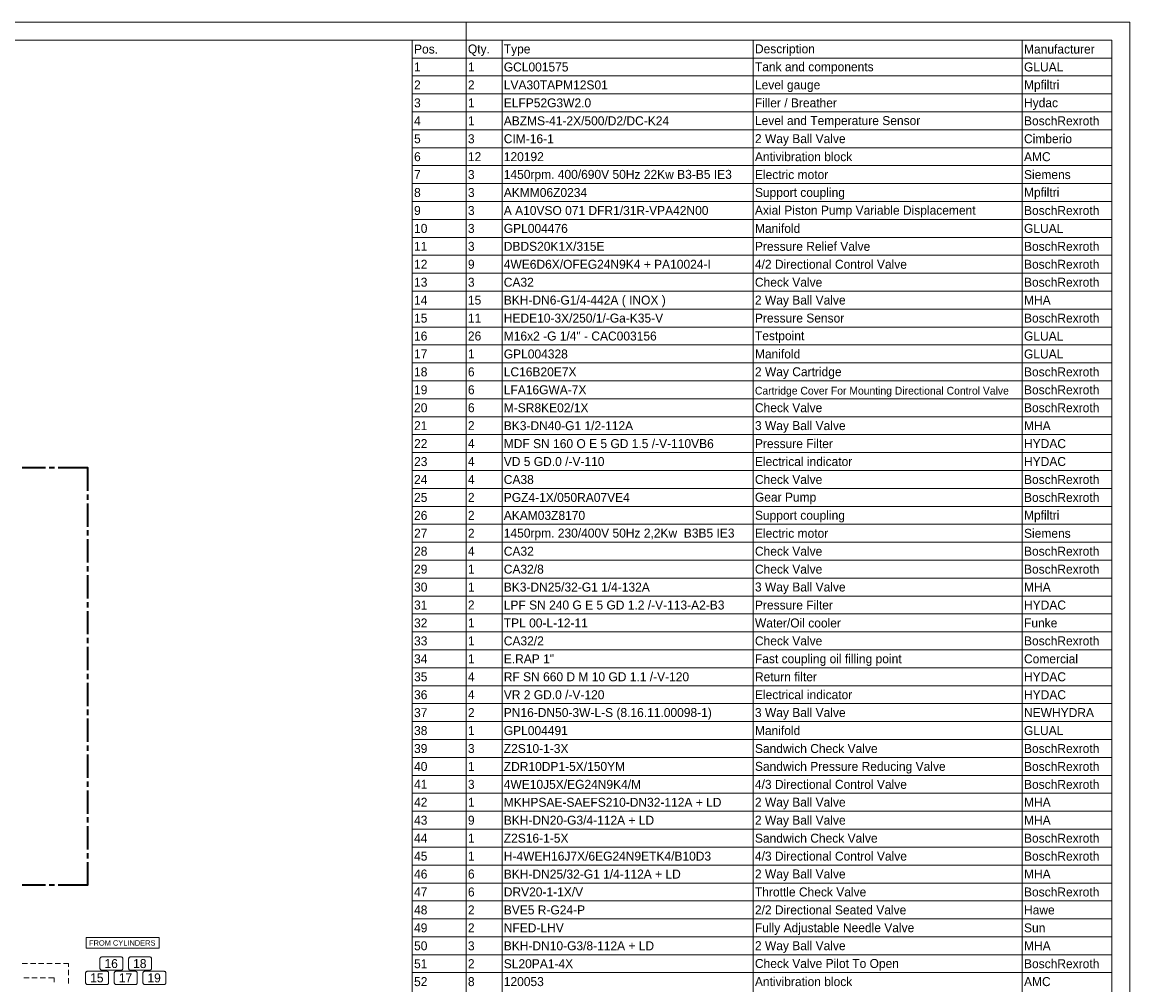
# Model space of a CAD drawing. Header units: millimetres. Extents: x 0 to 203, y 0 to 47.
# Tile 98 of 196: x 42 to 66, y 26 to 47. Entities that reach past the tile are written whole.
import ezdxf

# ---------------------------------------------------------------- set-up
doc = ezdxf.new("R2010")
doc.units = ezdxf.units.MM
doc.layers.add('PDF_Geomertry', color=7, linetype='Continuous')
doc.layers.add('PDF_Text', color=7, linetype='Continuous')
doc.styles.add('PDF Arial', font='txt')

msp = doc.modelspace()

# ---------------------------------------------------------------- linework, layer by layer
at = {"layer": 'PDF_Geomertry', "lineweight": 15}
for points in [[(0.001, 0.003), (66.219, 0.003), (66.219, 46.773), (0.001, 46.773), (0.001, 0.003)], [(1.97, 0.397), (65.825, 0.397), (65.825, 46.38), (1.97, 46.38), (1.97, 0.397)], [(65.825, 15.278), (65.825, 46.38), (50.472, 46.38), (50.472, 15.278)], [(43.311, 26.677), (43.311, 26.442), (44.914, 26.442), (44.914, 26.677), (43.311, 26.677)]]:
    msp.add_lwpolyline(points, close=True, dxfattribs=at)
for points in [[(51.652, 46.773), (51.652, 46.38), (51.652, 15.278)], [(52.44, 46.38), (52.44, 15.278)], [(57.952, 46.38), (57.952, 15.278)], [(63.857, 46.38), (63.857, 15.278)], [(50.472, 45.986), (65.825, 45.986)], [(50.472, 45.592), (65.825, 45.592)], [(50.472, 45.198), (65.825, 45.198)], [(50.472, 44.805), (65.825, 44.805)], [(50.472, 44.412), (65.825, 44.412)], [(50.472, 44.018), (65.825, 44.018)], [(50.472, 43.624), (65.825, 43.624)], [(50.472, 43.23), (65.825, 43.23)], [(50.472, 42.837), (65.825, 42.837)], [(50.472, 42.443), (65.825, 42.443)], [(50.472, 42.049), (65.825, 42.049)], [(50.472, 41.655), (65.825, 41.655)], [(50.472, 41.262), (65.825, 41.262)], [(50.472, 40.868), (65.825, 40.868)], [(50.472, 40.474), (65.825, 40.474)], [(50.472, 40.081), (65.825, 40.081)], [(50.472, 39.687), (65.825, 39.687)], [(50.472, 39.294), (65.825, 39.294)], [(50.472, 38.9), (65.825, 38.9)], [(50.472, 38.506), (65.825, 38.506)], [(50.472, 38.112), (65.825, 38.112)], [(50.472, 37.719), (65.825, 37.719)], [(50.472, 37.325), (65.825, 37.325)], [(50.472, 36.931), (65.825, 36.931)], [(50.472, 36.537), (65.825, 36.537)], [(50.472, 36.144), (65.825, 36.144)], [(50.472, 35.75), (65.825, 35.75)], [(50.472, 35.357), (65.825, 35.357)], [(50.472, 34.963), (65.825, 34.963)], [(50.472, 34.569), (65.825, 34.569)], [(50.472, 34.176), (65.825, 34.176)], [(50.472, 33.782), (65.825, 33.782)], [(50.472, 33.388), (65.825, 33.388)], [(50.472, 32.994), (65.825, 32.994)], [(50.472, 32.601), (65.825, 32.601)], [(50.472, 32.207), (65.825, 32.207)], [(50.472, 31.813), (65.825, 31.813)], [(50.472, 31.419), (65.825, 31.419)], [(50.472, 31.026), (65.825, 31.026)], [(50.472, 30.633), (65.825, 30.633)], [(50.472, 30.239), (65.825, 30.239)], [(50.472, 29.845), (65.825, 29.845)], [(50.472, 29.451), (65.825, 29.451)], [(50.472, 29.058), (65.825, 29.058)], [(50.472, 28.664), (65.825, 28.664)], [(50.472, 28.27), (65.825, 28.27)], [(50.472, 27.876), (65.825, 27.876)], [(50.472, 27.483), (65.825, 27.483)], [(50.472, 27.089), (65.825, 27.089)], [(50.472, 26.696), (65.825, 26.696)], [(50.472, 26.302), (65.825, 26.302)], [(42.027, 26.108), (41.908, 26.108)], [(42.207, 26.108), (42.089, 26.108)], [(42.388, 26.108), (42.27, 26.108)], [(42.57, 26.108), (42.452, 26.108)], [(42.751, 26.108), (42.633, 26.108)], [(42.926, 26.034), (42.926, 26.108), (42.813, 26.108)], [(41.943, 25.793), (42.061, 25.793)], [(42.124, 25.793), (42.242, 25.793)], [(42.306, 25.793), (42.424, 25.793)], [(42.487, 25.793), (42.612, 25.793), (42.612, 25.696)], [(42.926, 25.853), (42.926, 25.971)], [(42.926, 25.672), (42.926, 25.79)], [(50.472, 25.908), (65.825, 25.908)]]:
    msp.add_lwpolyline(points, dxfattribs=at)
at = {"layer": 'PDF_Geomertry', "lineweight": 35}
for points in [[(41.91, 36.995), (42.422, 36.995)], [(42.5, 36.995), (42.618, 36.995)], [(42.697, 36.995), (43.342, 36.995), (43.342, 36.485)], [(43.342, 36.406), (43.342, 36.288)], [(43.342, 36.209), (43.342, 35.697)], [(43.342, 35.619), (43.342, 35.501)], [(43.342, 35.422), (43.342, 34.91)], [(43.342, 34.831), (43.342, 34.713)], [(43.342, 34.635), (43.342, 34.123)], [(43.342, 34.044), (43.342, 33.926)], [(43.342, 33.847), (43.342, 33.335)], [(43.342, 33.256), (43.342, 33.138)], [(43.342, 33.06), (43.342, 32.548)], [(43.342, 32.469), (43.342, 32.351)], [(43.342, 32.272), (43.342, 31.76)], [(43.342, 31.682), (43.342, 31.564)], [(43.342, 31.485), (43.342, 30.973)], [(43.342, 30.894), (43.342, 30.776)], [(43.342, 30.697), (43.342, 30.185)], [(43.342, 30.107), (43.342, 29.989)], [(43.342, 29.91), (43.342, 29.398)], [(43.342, 29.319), (43.342, 29.201)], [(43.342, 29.123), (43.342, 28.611)], [(43.342, 28.532), (43.342, 28.414)], [(43.342, 28.335), (43.342, 27.825), (42.697, 27.825)], [(42.422, 27.825), (41.91, 27.825)], [(42.618, 27.825), (42.5, 27.825)]]:
    msp.add_lwpolyline(points, dxfattribs=at)
at = {"layer": 'PDF_Geomertry', "lineweight": 9}
for points in [[(44.081, 26.253), (44.086, 26.253), (44.091, 26.251), (44.096, 26.25), (44.101, 26.248), (44.105, 26.245), (44.109, 26.242), (44.113, 26.237), (44.115, 26.233), (44.117, 26.228), (44.119, 26.223), (44.12, 26.219), (44.12, 26.214), (44.12, 26.001), (44.12, 25.997), (44.119, 25.992), (44.117, 25.987), (44.115, 25.982), (44.113, 25.978), (44.109, 25.973), (44.105, 25.97), (44.101, 25.967), (44.096, 25.965), (44.091, 25.964), (44.086, 25.962), (44.081, 25.962), (43.657, 25.962), (43.652, 25.962), (43.647, 25.964), (43.642, 25.965), (43.637, 25.967), (43.633, 25.97), (43.629, 25.973), (43.626, 25.978), (43.623, 25.982), (43.62, 25.987), (43.619, 25.992), (43.617, 25.997), (43.617, 26.001), (43.617, 26.214), (43.617, 26.219), (43.619, 26.223), (43.62, 26.228), (43.623, 26.233), (43.626, 26.237), (43.629, 26.242), (43.633, 26.245), (43.637, 26.248), (43.642, 26.25), (43.647, 26.251), (43.652, 26.253), (43.657, 26.253), (44.081, 26.253)], [(44.71, 26.253), (44.715, 26.253), (44.72, 26.251), (44.725, 26.25), (44.729, 26.248), (44.733, 26.245), (44.738, 26.242), (44.741, 26.237), (44.744, 26.233), (44.746, 26.228), (44.748, 26.223), (44.749, 26.219), (44.749, 26.214), (44.749, 26.001), (44.749, 25.997), (44.748, 25.992), (44.746, 25.987), (44.744, 25.982), (44.741, 25.978), (44.738, 25.973), (44.733, 25.97), (44.729, 25.967), (44.725, 25.965), (44.72, 25.964), (44.715, 25.962), (44.71, 25.962), (44.285, 25.962), (44.28, 25.962), (44.275, 25.964), (44.27, 25.965), (44.266, 25.967), (44.261, 25.97), (44.258, 25.973), (44.254, 25.978), (44.252, 25.982), (44.249, 25.987), (44.247, 25.992), (44.247, 25.997), (44.246, 26.001), (44.246, 26.214), (44.247, 26.219), (44.247, 26.223), (44.249, 26.228), (44.252, 26.233), (44.254, 26.237), (44.258, 26.242), (44.261, 26.245), (44.266, 26.248), (44.27, 26.25), (44.275, 26.251), (44.28, 26.253), (44.285, 26.253), (44.71, 26.253)], [(43.767, 25.939), (43.772, 25.938), (43.777, 25.937), (43.782, 25.935), (43.786, 25.933), (43.79, 25.93), (43.795, 25.927), (43.798, 25.923), (43.801, 25.919), (43.803, 25.915), (43.805, 25.91), (43.806, 25.905), (43.806, 25.899), (43.806, 25.687), (43.806, 25.682), (43.805, 25.677), (43.803, 25.672), (43.801, 25.667), (43.798, 25.663), (43.795, 25.66), (43.79, 25.656), (43.786, 25.653), (43.782, 25.651), (43.777, 25.649), (43.772, 25.648), (43.767, 25.648), (43.342, 25.648), (43.338, 25.648), (43.332, 25.649), (43.327, 25.651), (43.323, 25.653), (43.318, 25.656), (43.315, 25.66), (43.311, 25.663), (43.308, 25.667), (43.306, 25.672), (43.304, 25.677), (43.303, 25.682), (43.303, 25.687), (43.303, 25.899), (43.303, 25.905), (43.304, 25.91), (43.306, 25.915), (43.308, 25.919), (43.311, 25.923), (43.315, 25.927), (43.318, 25.93), (43.323, 25.933), (43.327, 25.935), (43.332, 25.937), (43.338, 25.938), (43.342, 25.939), (43.767, 25.939)], [(44.395, 25.939), (44.401, 25.938), (44.406, 25.937), (44.41, 25.935), (44.415, 25.933), (44.42, 25.93), (44.423, 25.927), (44.427, 25.923), (44.429, 25.919), (44.432, 25.915), (44.433, 25.91), (44.434, 25.905), (44.435, 25.899), (44.435, 25.687), (44.434, 25.682), (44.433, 25.677), (44.432, 25.672), (44.429, 25.667), (44.427, 25.663), (44.423, 25.66), (44.42, 25.656), (44.415, 25.653), (44.41, 25.651), (44.406, 25.649), (44.401, 25.648), (44.395, 25.648), (43.971, 25.648), (43.966, 25.648), (43.961, 25.649), (43.956, 25.651), (43.952, 25.653), (43.947, 25.656), (43.943, 25.66), (43.94, 25.663), (43.937, 25.667), (43.935, 25.672), (43.933, 25.677), (43.932, 25.682), (43.932, 25.687), (43.932, 25.899), (43.932, 25.905), (43.933, 25.91), (43.935, 25.915), (43.937, 25.919), (43.94, 25.923), (43.943, 25.927), (43.947, 25.93), (43.952, 25.933), (43.956, 25.935), (43.961, 25.937), (43.966, 25.938), (43.971, 25.939), (44.395, 25.939)], [(45.024, 25.939), (45.029, 25.938), (45.034, 25.937), (45.039, 25.935), (45.044, 25.933), (45.048, 25.93), (45.052, 25.927), (45.055, 25.923), (45.058, 25.919), (45.06, 25.915), (45.062, 25.91), (45.063, 25.905), (45.063, 25.899), (45.063, 25.687), (45.063, 25.682), (45.062, 25.677), (45.06, 25.672), (45.058, 25.667), (45.055, 25.663), (45.052, 25.66), (45.048, 25.656), (45.044, 25.653), (45.039, 25.651), (45.034, 25.649), (45.029, 25.648), (45.024, 25.648), (44.599, 25.648), (44.595, 25.648), (44.59, 25.649), (44.585, 25.651), (44.58, 25.653), (44.576, 25.656), (44.572, 25.66), (44.569, 25.663), (44.565, 25.667), (44.563, 25.672), (44.562, 25.677), (44.56, 25.682), (44.56, 25.687), (44.56, 25.899), (44.56, 25.905), (44.562, 25.91), (44.563, 25.915), (44.565, 25.919), (44.569, 25.923), (44.572, 25.927), (44.576, 25.93), (44.58, 25.933), (44.585, 25.935), (44.59, 25.937), (44.595, 25.938), (44.599, 25.939), (45.024, 25.939)]]:
    msp.add_lwpolyline(points, close=True, dxfattribs=at)

# ---------------------------------------------------------------- texts
at = {"layer": 'PDF_Text', "attachment_point": 7, "style": 'PDF Arial'}
for s, insert, char_height in [('Pos.', (50.51, 46.081), 0.1969), ('Qty.', (51.692, 46.027), 0.1969), ('Type', (52.479, 46.027), 0.1969), ('Description', (57.991, 46.03), 0.19685), ('Manufacturer', (63.896, 46.081), 0.19685), ('1', (50.51, 45.691), 0.197), ('1', (51.692, 45.691), 0.197), ('GCL001575', (52.479, 45.688), 0.1969), ('GLUAL', (63.896, 45.688), 0.1969), ('Tank and components', (57.991, 45.636), 0.19685), ('2', (50.51, 45.297), 0.197), ('2', (51.692, 45.297), 0.197), ('LVA30TAPM12S01', (52.479, 45.294), 0.19685), ('Level gauge', (57.991, 45.239), 0.19685), ('Mpfiltri', (63.896, 45.242), 0.1969), ('3', (50.51, 44.9), 0.197), ('1', (51.692, 44.903), 0.197), ('ELFP52G3W2.0', (52.479, 44.9), 0.19685), ('Filler / Breather', (57.991, 44.9), 0.19685), ('Hydac', (63.896, 44.846), 0.1969), ('4', (50.51, 44.51), 0.197), ('1', (51.692, 44.51), 0.197), ('ABZMS-41-2X/500/D2/DC-K24', (52.479, 44.506), 0.19685), ('Level and Temperature Sensor', (57.991, 44.455), 0.19685), ('BoschRexroth', (63.896, 44.506), 0.19685), ('5', (50.51, 44.113), 0.197), ('3', (51.692, 44.112), 0.197), ('CIM-16-1', (52.479, 44.113), 0.1969), ('2 Way Ball Valve', (57.991, 44.058), 0.19685), ('Cimberio', (63.896, 44.113), 0.1969), ('6', (50.51, 43.719), 0.197), ('12', (51.692, 43.722), 0.1969), ('120192', (52.479, 43.719), 0.1969), ('Antivibration block', (57.991, 43.719), 0.19685), ('AMC', (63.896, 43.719), 0.1969), ('7', (50.51, 43.329), 0.197), ('3', (51.692, 43.326), 0.197), ('1450rpm. 400/690V 50Hz 22Kw B3-B5 IE3', (52.479, 43.274), 0.19685), ('Electric motor', (57.991, 43.326), 0.19685), ('Siemens', (63.896, 43.326), 0.1969), ('8', (50.51, 42.932), 0.197), ('3', (51.692, 42.932), 0.197), ('AKMM06Z0234', (52.479, 42.932), 0.19685), ('Support coupling', (57.991, 42.878), 0.19685), ('Mpfiltri', (63.896, 42.881), 0.1969), ('9', (50.51, 42.538), 0.197), ('3', (51.692, 42.538), 0.197), ('A A10VSO 071 DFR1/31R-VPA42N00', (52.479, 42.538), 0.19685), ('BoschRexroth', (63.896, 42.538), 0.19685), ('Axial Piston Pump Variable Displacement', (57.991, 42.487), 0.19685), ('10', (50.51, 42.145), 0.1969), ('3', (51.692, 42.144), 0.197), ('GPL004476', (52.479, 42.145), 0.1969), ('Manifold', (57.991, 42.145), 0.1969), ('GLUAL', (63.896, 42.145), 0.1969), ('11', (50.51, 41.754), 0.1969), ('3', (51.692, 41.751), 0.197), ('DBDS20K1X/315E', (52.479, 41.751), 0.19685), ('Pressure Relief Valve', (57.991, 41.751), 0.19685), ('BoschRexroth', (63.896, 41.751), 0.19685), ('12', (50.51, 41.36), 0.1969), ('9', (51.692, 41.357), 0.197), ('4WE6D6X/OFEG24N9K4 + PA10024-I', (52.479, 41.357), 0.19685), ('4/2 Directional Control Valve', (57.991, 41.357), 0.19685), ('BoschRexroth', (63.896, 41.357), 0.19685), ('13', (50.51, 40.963), 0.1969), ('3', (51.692, 40.963), 0.197), ('CA32', (52.479, 40.963), 0.1969), ('Check Valve', (57.991, 40.963), 0.19685), ('BoschRexroth', (63.896, 40.963), 0.19685), ('14', (50.51, 40.573), 0.1969), ('15', (51.692, 40.57), 0.1969), ('BKH-DN6-G1/4-442A ( INOX )', (52.479, 40.515), 0.19685), ('2 Way Ball Valve', (57.991, 40.515), 0.19685), ('MHA', (63.896, 40.573), 0.1969), ('15', (50.51, 40.176), 0.1969), ('11', (51.692, 40.179), 0.1969), ('HEDE10-3X/250/1/-Ga-K35-V', (52.479, 40.176), 0.19685), ('Pressure Sensor', (57.991, 40.176), 0.19685), ('BoschRexroth', (63.896, 40.176), 0.19685), ('16', (50.51, 39.782), 0.1969), ('26', (51.692, 39.782), 0.1969), ('M16x2 -G 1/4" - CAC003156', (52.479, 39.782), 0.19685), ('Testpoint', (57.991, 39.731), 0.1969), ('GLUAL', (63.896, 39.782), 0.1969), ('17', (50.51, 39.392), 0.1969), ('1', (51.692, 39.392), 0.197), ('GPL004328', (52.479, 39.388), 0.1969), ('Manifold', (57.991, 39.388), 0.1969), ('GLUAL', (63.896, 39.388), 0.1969), ('18', (50.51, 38.995), 0.1969), ('6', (51.692, 38.995), 0.197), ('LC16B20E7X', (52.479, 38.995), 0.1969), ('2 Way Cartridge', (57.991, 38.941), 0.19685), ('BoschRexroth', (63.896, 38.995), 0.19685), ('19', (50.51, 38.602), 0.1969), ('6', (51.692, 38.602), 0.197), ('LFA16GWA-7X', (52.479, 38.602), 0.19685), ('{\\H0.863599x;Cartridge Cover For Mounting Directional Control Valve}', (57.991, 38.547), 0.19685), ('BoschRexroth', (63.896, 38.602), 0.19685), ('20', (50.51, 38.208), 0.1969), ('6', (51.692, 38.208), 0.197), ('M-SR8KE02/1X', (52.479, 38.207), 0.19685), ('Check Valve', (57.991, 38.208), 0.19685), ('BoschRexroth', (63.896, 38.208), 0.19685), ('21', (50.51, 37.817), 0.1969), ('2', (51.692, 37.817), 0.197), ('BK3-DN40-G1 1/2-112A', (52.479, 37.814), 0.19685), ('3 Way Ball Valve', (57.991, 37.759), 0.19685), ('MHA', (63.896, 37.817), 0.1969), ('22', (50.51, 37.423), 0.1969), ('4', (51.692, 37.423), 0.197), ('MDF SN 160 O E 5 GD 1.5 /-V-110VB6', (52.479, 37.42), 0.19685), ('Pressure Filter', (57.991, 37.42), 0.19685), ('HYDAC', (63.896, 37.42), 0.1969), ('23', (50.51, 37.026), 0.1969), ('4', (51.692, 37.03), 0.197), ('VD 5 GD.0 /-V-110', (52.479, 37.027), 0.19685), ('Electrical indicator', (57.991, 37.027), 0.19685), ('HYDAC', (63.896, 37.027), 0.1969), ('24', (50.51, 36.636), 0.1969), ('4', (51.692, 36.636), 0.197), ('CA38', (52.479, 36.632), 0.1969), ('Check Valve', (57.991, 36.633), 0.19685), ('BoschRexroth', (63.896, 36.633), 0.19685), ('25', (50.51, 36.239), 0.1969), ('2', (51.692, 36.242), 0.197), ('PGZ4-1X/050RA07VE4', (52.479, 36.239), 0.19685), ('BoschRexroth', (63.896, 36.239), 0.19685), ('Gear Pump', (57.991, 36.188), 0.1969), ('26', (50.51, 35.845), 0.1969), ('2', (51.692, 35.848), 0.197), ('AKAM03Z8170', (52.479, 35.845), 0.19685), ('Support coupling', (57.991, 35.791), 0.19685), ('Mpfiltri', (63.896, 35.794), 0.1969), ('27', (50.51, 35.455), 0.1969), ('2', (51.692, 35.455), 0.197), ('1450rpm. 230/400V 50Hz 2,2Kw  B3B5 IE3', (52.479, 35.4), 0.19685), ('Electric motor', (57.991, 35.452), 0.19685), ('Siemens', (63.896, 35.451), 0.1969), ('28', (50.51, 35.058), 0.1969), ('4', (51.692, 35.061), 0.197), ('CA32', (52.479, 35.057), 0.1969), ('Check Valve', (57.991, 35.058), 0.19685), ('BoschRexroth', (63.896, 35.058), 0.19685), ('29', (50.51, 34.664), 0.1969), ('1', (51.692, 34.667), 0.197), ('CA32/8', (52.479, 34.664), 0.1969), ('Check Valve', (57.991, 34.664), 0.19685), ('BoschRexroth', (63.896, 34.664), 0.19685), ('30', (50.51, 34.271), 0.1969), ('1', (51.692, 34.274), 0.197), ('BK3-DN25/32-G1 1/4-132A', (52.479, 34.271), 0.19685), ('MHA', (63.896, 34.274), 0.1969), ('3 Way Ball Valve', (57.991, 34.216), 0.19685), ('31', (50.51, 33.877), 0.1969), ('2', (51.692, 33.88), 0.197), ('LPF SN 240 G E 5 GD 1.2 /-V-113-A2-B3', (52.479, 33.877), 0.19685), ('Pressure Filter', (57.991, 33.877), 0.19685), ('HYDAC', (63.896, 33.877), 0.1969), ('32', (50.51, 33.483), 0.1969), ('1', (51.692, 33.487), 0.197), ('TPL 00-L-12-11', (52.479, 33.483), 0.19685), ('Water/Oil cooler', (57.991, 33.483), 0.19685), ('Funke', (63.896, 33.484), 0.1969), ('33', (50.51, 33.089), 0.1969), ('1', (51.692, 33.093), 0.197), ('CA32/2', (52.479, 33.089), 0.1969), ('Check Valve', (57.991, 33.09), 0.19685), ('BoschRexroth', (63.896, 33.09), 0.19685), ('34', (50.51, 32.696), 0.1969), ('1', (51.692, 32.699), 0.197), ('E.RAP 1"', (52.479, 32.699), 0.1969), ('Fast coupling oil filling point', (57.991, 32.641), 0.19685), ('Comercial', (63.896, 32.696), 0.1969), ('RF SN 660 D M 10 GD 1.1 /-V-120', (52.479, 32.302), 0.19685), ('Return filter', (57.991, 32.302), 0.19685), ('35', (50.51, 32.302), 0.1969), ('4', (51.692, 32.305), 0.197), ('HYDAC', (63.896, 32.302), 0.1969), ('36', (50.51, 31.908), 0.1969), ('4', (51.692, 31.912), 0.197), ('VR 2 GD.0 /-V-120', (52.479, 31.908), 0.19685), ('Electrical indicator', (57.991, 31.909), 0.19685), ('HYDAC', (63.896, 31.908), 0.1969), ('37', (50.51, 31.514), 0.1969), ('2', (51.692, 31.518), 0.197), ('PN16-DN50-3W-L-S (8.16.11.00098-1)', (52.479, 31.46), 0.19685), ('3 Way Ball Valve', (57.991, 31.46), 0.19685), ('NEWHYDRA', (63.896, 31.518), 0.1969), ('38', (50.51, 31.121), 0.1969), ('1', (51.692, 31.124), 0.197), ('GPL004491', (52.479, 31.121), 0.1969), ('Manifold', (57.991, 31.121), 0.1969), ('GLUAL', (63.896, 31.121), 0.1969), ('39', (50.51, 30.727), 0.1969), ('3', (51.692, 30.727), 0.197), ('Z2S10-1-3X', (52.479, 30.727), 0.1969), ('Sandwich Check Valve', (57.991, 30.727), 0.19685), ('BoschRexroth', (63.896, 30.727), 0.19685), ('40', (50.51, 30.333), 0.1969), ('1', (51.692, 30.337), 0.197), ('ZDR10DP1-5X/150YM', (52.479, 30.333), 0.19685), ('Sandwich Pressure Reducing Valve', (57.991, 30.279), 0.19685), ('BoschRexroth', (63.896, 30.333), 0.19685), ('41', (50.51, 29.944), 0.1969), ('3', (51.692, 29.94), 0.197), ('4WE10J5X/EG24N9K4/M', (52.479, 29.94), 0.19685), ('4/3 Directional Control Valve', (57.991, 29.94), 0.19685), ('BoschRexroth', (63.896, 29.94), 0.19685), ('42', (50.51, 29.55), 0.1969), ('1', (51.692, 29.55), 0.197), ('MKHPSAE-SAEFS210-DN32-112A + LD', (52.479, 29.546), 0.19685), ('2 Way Ball Valve', (57.991, 29.492), 0.19685), ('MHA', (63.896, 29.55), 0.1969), ('43', (50.51, 29.153), 0.1969), ('9', (51.692, 29.153), 0.197), ('BKH-DN20-G3/4-112A + LD', (52.479, 29.153), 0.19685), ('MHA', (63.896, 29.156), 0.1969), ('2 Way Ball Valve', (57.991, 29.098), 0.19685), ('44', (50.51, 28.762), 0.1969), ('1', (51.692, 28.762), 0.197), ('Z2S16-1-5X', (52.479, 28.759), 0.1969), ('Sandwich Check Valve', (57.991, 28.759), 0.19685), ('BoschRexroth', (63.896, 28.759), 0.19685), ('45', (50.51, 28.365), 0.1969), ('1', (51.692, 28.369), 0.197), ('H-4WEH16J7X/6EG24N9ETK4/B10D3', (52.479, 28.365), 0.19685), ('4/3 Directional Control Valve', (57.991, 28.365), 0.19685), ('BoschRexroth', (63.896, 28.365), 0.19685), ('46', (50.51, 27.972), 0.1969), ('6', (51.692, 27.972), 0.197), ('BKH-DN25/32-G1 1/4-112A + LD', (52.479, 27.971), 0.19685), ('MHA', (63.896, 27.975), 0.1969), ('2 Way Ball Valve', (57.991, 27.917), 0.19685), ('47', (50.51, 27.581), 0.1969), ('6', (51.692, 27.578), 0.197), ('DRV20-1-1X/V', (52.479, 27.578), 0.19685), ('Throttle Check Valve', (57.991, 27.578), 0.19685), ('BoschRexroth', (63.896, 27.578), 0.19685), ('48', (50.51, 27.184), 0.1969), ('2', (51.692, 27.187), 0.197), ('BVE5 R-G24-P', (52.479, 27.184), 0.19685), ('2/2 Directional Seated Valve', (57.991, 27.184), 0.19685), ('Hawe', (63.896, 27.184), 0.1969), ('49', (50.51, 26.79), 0.1969), ('2', (51.692, 26.794), 0.197), ('NFED-LHV', (52.479, 26.794), 0.1969), ('Fully Adjustable Needle Valve', (57.991, 26.736), 0.19685), ('Sun', (63.896, 26.79), 0.1969), ('FROM CYLINDERS', (43.376, 26.499), 0.11811), ('50', (50.51, 26.397), 0.1969), ('3', (51.692, 26.396), 0.197), ('BKH-DN10-G3/8-112A + LD', (52.479, 26.396), 0.19685), ('2 Way Ball Valve', (57.991, 26.342), 0.19685), ('MHA', (63.896, 26.4), 0.1969), ('16', (43.716, 26.006), 0.1969), ('18', (44.345, 26.006), 0.1969), ('51', (50.51, 26.003), 0.1969), ('2', (51.692, 26.006), 0.197), ('SL20PA1-4X', (52.479, 26.003), 0.1969), ('BoschRexroth', (63.896, 26.003), 0.19685), ('Check Valve Pilot To Open', (57.991, 25.952), 0.19685), ('15', (43.402, 25.692), 0.1969), ('17', (44.031, 25.695), 0.1969), ('19', (44.659, 25.692), 0.1969), ('52', (50.51, 25.61), 0.1969), ('8', (51.692, 25.61), 0.197), ('120053', (52.479, 25.61), 0.1969), ('Antivibration block', (57.991, 25.61), 0.19685), ('AMC', (63.896, 25.61), 0.1969)]:
    msp.add_mtext(s, dxfattribs=dict(at, insert=insert, char_height=char_height))

doc.saveas('drawing.dxf')
